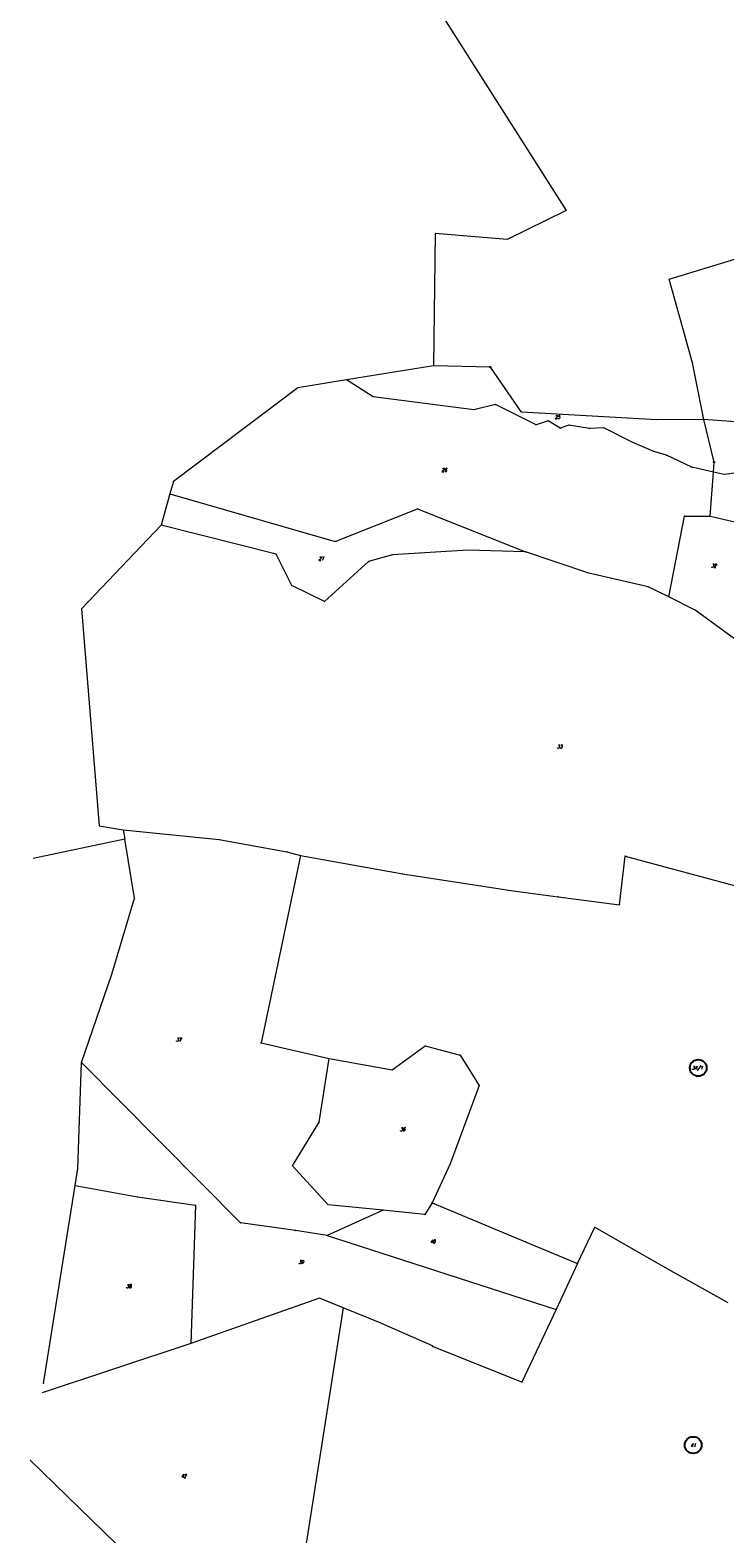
# Model space of a CAD drawing. Header units: metres. Extents: x 8389512 to 8390482, y 5507926 to 5510333.
# Tile 30 of 49: x 8389754 to 8389998, y 5509068 to 5509595. Entities that reach past the tile are written whole.
import ezdxf
from ezdxf.enums import TextEntityAlignment as Align

# ---------------------------------------------------------------- set-up
doc = ezdxf.new("R2010")
doc.units = ezdxf.units.M
doc.header["$MEASUREMENT"] = 0
doc.linetypes.add('1', pattern=[0])
doc.layers.get('0').update_dxf_attribs({"color": 252, "linetype": 'CONTINUOUS', "lineweight": 100})
for name, color, linetype, lineweight in [('Dzialki', 252, '1', 18), ('Numery_dzialek', 252, 'CONTINUOUS', 13), ('Oz działek', 3, 'CONTINUOUS', 25), ('Punkty', 252, 'CONTINUOUS', 9)]:
    doc.layers.add(name, color=color, linetype=linetype, lineweight=lineweight)
doc.styles.get("Standard").update_dxf_attribs({"font": 'Simplex.SHX', "width": 0.75})

# ---------------------------------------------------------------- blocks, each defined once
blk = doc.blocks.new('GRO')
at = {"linetype": 'Continuous'}
blk.add_circle((0, 0), 0.045, dxfattribs=at)
blk = doc.blocks.new('GRT')
at = {"linetype": 'Continuous'}
blk.add_circle((0, 0), 0.25, dxfattribs=at)

msp = doc.modelspace()

# ---------------------------------------------------------------- linework, layer by layer
at = {"layer": 'Dzialki'}
for p, q in [((8389896.64, 5509603.29), (8389942.04, 5509531.91)), ((8389942.04, 5509531.91), (8389921.41, 5509521.78)), ((8389896.11, 5509523.82), (8389895.54, 5509477.45)), ((8389921.41, 5509521.78), (8389896.11, 5509523.82)), ((8389978.19, 5509507.76), (8390003.15, 5509515.39)), ((8389986.34, 5509478.46), (8389978.19, 5509507.76)), ((8389895.54, 5509477.45), (8389864.98, 5509472.49)), ((8389915.49, 5509476.96), (8389895.54, 5509477.45)), ((8389926.44, 5509461.17), (8389915.49, 5509476.96)), ((8389990.34, 5509458.52), (8389986.34, 5509478.46)), ((8389847.88, 5509469.71), (8389804.28, 5509436.82)), ((8389864.98, 5509472.49), (8389847.88, 5509469.71)), ((8389874.38, 5509466.55), (8389864.98, 5509472.49)), ((8389909.62, 5509462.01), (8389874.38, 5509466.55)), ((8389917.24, 5509463.83), (8389909.62, 5509462.01)), ((8389931.54, 5509456.67), (8389917.24, 5509463.83)), ((8389973.9, 5509458.5), (8389926.44, 5509461.17)), ((8389935.71, 5509458.11), (8389931.54, 5509456.67)), ((8389939.98, 5509455.48), (8389935.71, 5509458.11)), ((8389943.03, 5509456.57), (8389939.98, 5509455.48)), ((8389950.26, 5509455.35), (8389943.03, 5509456.57)), ((8389955.25, 5509455.68), (8389950.26, 5509455.35)), ((8389965.45, 5509450.53), (8389955.25, 5509455.68)), ((8389990.34, 5509458.52), (8389973.9, 5509458.5)), ((8390025.22, 5509455.94), (8389990.34, 5509458.52)), ((8389993.98, 5509443.63), (8389990.34, 5509458.52)), ((8389972.84, 5509447.39), (8389965.45, 5509450.53)), ((8389977.22, 5509446.02), (8389972.84, 5509447.39)), ((8389986.19, 5509441.78), (8389977.22, 5509446.02)), ((8389993.74, 5509440.1), (8389993.98, 5509443.63)), ((8389993.74, 5509440.1), (8389986.19, 5509441.78)), ((8389992.61, 5509424.65), (8389993.74, 5509440.1)), ((8389997.5, 5509439.28), (8389993.74, 5509440.1)), ((8390012.17, 5509441.21), (8389997.5, 5509439.28)), ((8389803.05, 5509432.48), (8389799.94, 5509421.44)), ((8389804.28, 5509436.82), (8389803.05, 5509432.48)), ((8389803.05, 5509432.48), (8389861.03, 5509415.78)), ((8389861.03, 5509415.78), (8389889.84, 5509427.22)), ((8389889.84, 5509427.22), (8389927.76, 5509412.1)), ((8389978.07, 5509396.36), (8389983.56, 5509424.66)), ((8389983.56, 5509424.66), (8389992.61, 5509424.65)), ((8389992.61, 5509424.65), (8390017.13, 5509418.91)), ((8389799.94, 5509421.44), (8389771.97, 5509392.13)), ((8389840.35, 5509411.26), (8389799.94, 5509421.44)), ((8389907.56, 5509412.67), (8389881.16, 5509411.11)), ((8389927.76, 5509412.1), (8389907.56, 5509412.67)), ((8389950.02, 5509404.67), (8389927.76, 5509412.1)), ((8389845.75, 5509400.3), (8389840.35, 5509411.26)), ((8389872.74, 5509408.69), (8389857.23, 5509394.71)), ((8389881.16, 5509411.11), (8389872.74, 5509408.69)), ((8389970.87, 5509399.81), (8389950.02, 5509404.67)), ((8389857.23, 5509394.71), (8389845.75, 5509400.3)), ((8389978.07, 5509396.36), (8389970.87, 5509399.81)), ((8389987.27, 5509391.7), (8389978.07, 5509396.36)), ((8389771.97, 5509392.13), (8389778.23, 5509315.98)), ((8390009.38, 5509375.5), (8389987.27, 5509391.7)), ((8389787.17, 5509311.32), (8389755.08, 5509304.55)), ((8389778.23, 5509315.98), (8389786.63, 5509314.57)), ((8389786.63, 5509314.57), (8389787.17, 5509311.32)), ((8389786.63, 5509314.57), (8389820.31, 5509311.2)), ((8389790.63, 5509290.58), (8389787.17, 5509311.32)), ((8389820.31, 5509311.2), (8389844.1, 5509306.88)), ((8389844.1, 5509306.88), (8389848.87, 5509305.57)), ((8389848.87, 5509305.57), (8389835.01, 5509239.79)), ((8389848.87, 5509305.57), (8389884.7, 5509299.14)), ((8389960.78, 5509288.3), (8389962.81, 5509305.37)), ((8389962.81, 5509305.37), (8390011.29, 5509292.32)), ((8389884.7, 5509299.14), (8389923.45, 5509293.17)), ((8389782.68, 5509263.92), (8389790.63, 5509290.58)), ((8389923.45, 5509293.17), (8389939.23, 5509291.12)), ((8389939.23, 5509291.12), (8389960.78, 5509288.3)), ((8389771.98, 5509232.93), (8389782.68, 5509263.92)), ((8389835.01, 5509239.79), (8389858.87, 5509234.31)), ((8389880.96, 5509230.38), (8389892.6, 5509238.75)), ((8389892.6, 5509238.75), (8389904.82, 5509235.51)), ((8389770.74, 5509195.75), (8389771.98, 5509232.93)), ((8389827.82, 5509176.68), (8389771.98, 5509232.93)), ((8389855.43, 5509211.98), (8389858.87, 5509234.31)), ((8389858.87, 5509234.31), (8389880.96, 5509230.38)), ((8389904.82, 5509235.51), (8389911.49, 5509224.85)), ((8389911.49, 5509224.85), (8389901.36, 5509197.35)), ((8389846.03, 5509196.69), (8389855.43, 5509211.98)), ((8389769.78, 5509189.78), (8389770.74, 5509195.75)), ((8389858.55, 5509182.99), (8389846.03, 5509196.69)), ((8389901.36, 5509197.35), (8389895, 5509183.72)), ((8389758.65, 5509120.33), (8389769.78, 5509189.78)), ((8389769.78, 5509189.78), (8389791.69, 5509185.8)), ((8389791.69, 5509185.8), (8389811.95, 5509182.87)), ((8389811.95, 5509182.87), (8389810.36, 5509134.38)), ((8389877.82, 5509181.11), (8389858.21, 5509172.18)), ((8389877.82, 5509181.11), (8389858.55, 5509182.99)), ((8389892.5, 5509179.57), (8389877.82, 5509181.11)), ((8389895, 5509183.72), (8389892.5, 5509179.57)), ((8389895, 5509183.72), (8389927.73, 5509170.05)), ((8389847.11, 5509173.97), (8389827.82, 5509176.68)), ((8389858.21, 5509172.18), (8389847.11, 5509173.97)), ((8389945.99, 5509162.36), (8389952.1, 5509175.12)), ((8389952.1, 5509175.12), (8389976.75, 5509161.03)), ((8389858.21, 5509172.18), (8389938.56, 5509146.27)), ((8389927.73, 5509170.05), (8389945.99, 5509162.36)), ((8389945.99, 5509162.36), (8389938.56, 5509146.27)), ((8389976.75, 5509161.03), (8389998.77, 5509148.77)), ((8389855.51, 5509150.25), (8389810.36, 5509134.38)), ((8389863.81, 5509146.89), (8389855.51, 5509150.25)), ((8389863.81, 5509146.89), (8389840.45, 5508997.87)), ((8389876.22, 5509141.86), (8389863.81, 5509146.89)), ((8389938.56, 5509146.27), (8389926.52, 5509120.76)), ((8389895.17, 5509133.51), (8389876.22, 5509141.86)), ((8389810.36, 5509134.38), (8389758.24, 5509117.07)), ((8389895.17, 5509133.27), (8389895.17, 5509133.51)), ((8389926.52, 5509120.76), (8389895.17, 5509133.27)), ((8389784.1, 5509064.11), (8389753.96, 5509093.41))]:
    msp.add_line(p, q, dxfattribs=at)
at = {"layer": 'Oz działek', "linetype": 'Continuous'}
for centre in [(8389988.41, 5509231.03), (8389986.63, 5509098.7)]:
    msp.add_circle(centre, 2.94, dxfattribs=at)

# ---------------------------------------------------------------- block references
at = {"layer": 'Punkty'}
for name, p in [('GRO', (8389942.04, 5509531.91)), ('GRO', (8389896.11, 5509523.82)), ('GRO', (8389921.41, 5509521.78)), ('GRO', (8389978.19, 5509507.76)), ('GRO', (8389895.54, 5509477.45)), ('GRT', (8389915.49, 5509476.96)), ('GRO', (8389986.34, 5509478.46)), ('GRO', (8389847.88, 5509469.71)), ('GRO', (8389864.98, 5509472.49)), ('GRO', (8389874.38, 5509466.55)), ('GRO', (8389909.62, 5509462.01)), ('GRO', (8389917.24, 5509463.83)), ('GRO', (8389926.44, 5509461.17)), ('GRO', (8389931.54, 5509456.67)), ('GRO', (8389935.71, 5509458.11)), ('GRO', (8389939.98, 5509455.48)), ('GRO', (8389943.03, 5509456.57)), ('GRO', (8389950.26, 5509455.35)), ('GRO', (8389955.25, 5509455.68)), ('GRO', (8389973.9, 5509458.5)), ('GRO', (8389990.34, 5509458.52)), ('GRO', (8389965.45, 5509450.53)), ('GRO', (8389972.84, 5509447.39)), ('GRO', (8389977.22, 5509446.02)), ('GRT', (8389993.98, 5509443.63)), ('GRO', (8389986.19, 5509441.78)), ('GRO', (8389993.74, 5509440.1)), ('GRO', (8389997.5, 5509439.28)), ('GRO', (8389803.05, 5509432.48)), ('GRO', (8389804.28, 5509436.82)), ('GRO', (8389889.84, 5509427.22)), ('GRO', (8389983.56, 5509424.66)), ('GRO', (8389992.61, 5509424.65)), ('GRO', (8389799.94, 5509421.44)), ('GRO', (8389840.35, 5509411.26)), ('GRO', (8389861.03, 5509415.78)), ('GRO', (8389907.56, 5509412.67)), ('GRO', (8389927.76, 5509412.1)), ('GRO', (8389872.74, 5509408.69)), ('GRO', (8389881.16, 5509411.11)), ('GRO', (8389950.02, 5509404.67)), ('GRO', (8389845.75, 5509400.3)), ('GRO', (8389970.87, 5509399.81)), ('GRO', (8389978.07, 5509396.36)), ('GRO', (8389771.97, 5509392.13)), ('GRO', (8389857.23, 5509394.71)), ('GRO', (8389987.27, 5509391.7)), ('GRO', (8389778.23, 5509315.98)), ('GRO', (8389786.63, 5509314.57)), ('GRO', (8389787.17, 5509311.32)), ('GRO', (8389820.31, 5509311.2)), ('GRO', (8389844.1, 5509306.88)), ('GRO', (8389848.87, 5509305.57)), ('GRO', (8389962.81, 5509305.37)), ('GRO', (8389884.7, 5509299.14)), ('GRO', (8389790.63, 5509290.58)), ('GRO', (8389923.45, 5509293.17)), ('GRO', (8389939.23, 5509291.12)), ('GRO', (8389960.78, 5509288.3)), ('GRO', (8389782.68, 5509263.92)), ('GRO', (8389835.01, 5509239.79)), ('GRO', (8389892.6, 5509238.75)), ('GRO', (8389771.98, 5509232.93)), ('GRO', (8389858.87, 5509234.31)), ('GRO', (8389904.82, 5509235.51)), ('GRO', (8389880.96, 5509230.38)), ('GRO', (8389911.49, 5509224.85)), ('GRO', (8389855.43, 5509211.98)), ('GRO', (8389770.74, 5509195.75)), ('GRO', (8389846.03, 5509196.69)), ('GRO', (8389901.36, 5509197.35)), ('GRO', (8389769.78, 5509189.78)), ('GRO', (8389791.69, 5509185.8)), ('GRO', (8389811.95, 5509182.87)), ('GRO', (8389858.55, 5509182.99)), ('GRO', (8389877.82, 5509181.11)), ('GRO', (8389892.5, 5509179.57)), ('GRO', (8389895, 5509183.72)), ('GRO', (8389827.82, 5509176.68)), ('GRO', (8389847.11, 5509173.97)), ('GRO', (8389952.1, 5509175.12)), ('GRO', (8389858.21, 5509172.18)), ('GRO', (8389927.73, 5509170.05)), ('GRO', (8389945.99, 5509162.36)), ('GRO', (8389976.75, 5509161.03)), ('GRO', (8389855.51, 5509150.25)), ('GRO', (8389863.81, 5509146.89)), ('GRO', (8389938.56, 5509146.27)), ('GRO', (8389876.22, 5509141.86)), ('GRO', (8389810.36, 5509134.38)), ('GRO', (8389895.17, 5509133.51)), ('GRO', (8389895.17, 5509133.27)), ('GRO', (8389758.65, 5509120.33)), ('GRO', (8389926.52, 5509120.76))]:
    msp.add_blockref(name, p, dxfattribs=at)

# ---------------------------------------------------------------- texts
at = {"layer": 'Numery_dzialek', "oblique": 15, "width": 0.7}
for s, p in [('25', (8389938.03, 5509460.01)), ('26', (8389898.34, 5509441.45)), ('27', (8389855.17, 5509410.38)), ('32', (8389992.91, 5509407.86)), ('33', (8389938.85, 5509344.37)), ('37', (8389805.17, 5509241.57)), ('36', (8389883.72, 5509210.09)), ('40', (8389894.34, 5509170.75)), ('39', (8389848.11, 5509163.57)), ('38', (8389787.62, 5509155.04)), ('41', (8389985.69, 5509099.22)), ('42', (8389806.95, 5509088.44))]:
    msp.add_text(s, height=1.25, dxfattribs=at).set_placement(p, align=Align.TOP_LEFT)
msp.add_text('34/1', height=1.25, dxfattribs=at).set_placement((8389988.04, 5509230.98), align=Align.MIDDLE)

doc.saveas('drawing.dxf')
